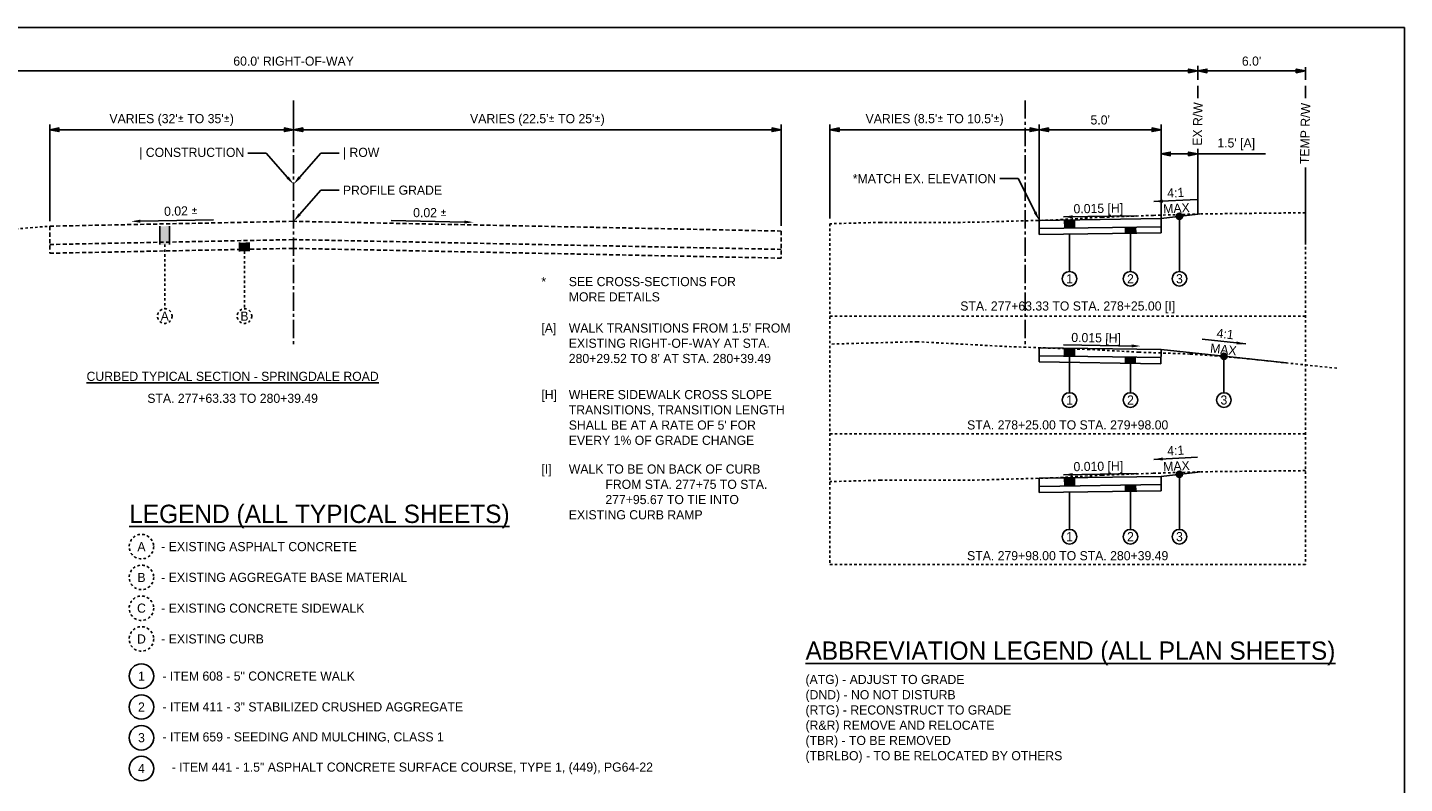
# Model space of a CAD drawing. Header units: feet. Extents: x 19045 to 19260, y 13883 to 14309.
# Tile 7 of 11: x 19080 to 19136, y 14205 to 14236. Entities that reach past the tile are written whole.
import ezdxf
from ezdxf import colors
from ezdxf.entities.mleader import LeaderData, LeaderLine
from ezdxf.math import Vec2, Vec3

# ---------------------------------------------------------------- set-up
doc = ezdxf.new("R2010")
doc.units = ezdxf.units.FT
doc.header["$MEASUREMENT"] = 0
for name, pattern in [('CENTER2', [1.125, 0.75, -0.125, 0.125, -0.125]), ('cl5', [25, 1.25, -1.25, 20, -1.25, 1.25]), ('DASHED', [0.75, 0.5, -0.25]), ('DASHED2', [0.375, 0.25, -0.125]), ('OhDOT_USTN2', [0.11, 0.069, -0.041]), ('OhDOT_USTN3', [0.22, 0.165, -0.055])]:
    doc.linetypes.add(name, pattern=pattern)
for name, color, linetype in [('CM_P_Sidewalk', 254, 'Continuous'), ('PF_X_Ground_Line', 3, 'OhDOT_USTN2'), ('PV_P_EOP', 7, 'Continuous'), ('PV_P_Text', 10, 'Continuous'), ('PV_X_EOP', 7, 'OhDOT_USTN3'), ('RW_X_CL_5', 6, 'cl5'), ('RW_X_Right_of_Way', 7, 'ROWEX-COEC')]:
    doc.layers.add(name, color=color, linetype=linetype)
doc.styles.add('Slanted-Normal', font='font31.shx', dxfattribs={"height": 0.125})
doc.styles.get("Standard").update_dxf_attribs({"font": 'font31.shx'})
doc.styles.add('Straight-Normal', font='font30.shx', dxfattribs={"height": 0.14})
doc.linetypes.add('ROWEX-COEC', pattern='A,0.75,-0.05,["Ex R/W",Straight-Normal,S=1,R=0,X=0,Y=-0.06],-0.7,0.75,-0.3,0.75,-0.3,0.75,-0.3,0.75,-0.3', length=5.7)
doc.dimstyles.new('Dec-1  Slanted', dxfattribs={"dimtxt": 0.125, "dimasz": 0.125, "dimexe": 0.07, "dimexo": 0.07, "dimgap": 0.07, "dimtad": 1, "dimdec": 1, "dimzin": 3, "dimdsep": 46, "dimtxsty": 'Slanted-Normal', "dimblk": 'Dim1', "dimcen": 0, "dimclrd": 95, "dimclre": 95, "dimclrt": 7, "dimadec": 1, "dimazin": 3, "dimtfac": 1, "dimtdec": 1, "dimtix": 1, "dimtofl": 0, "dimtmove": 1, "dimatfit": 3, "dimldrblk": 'Dim1', "dimfxl": 1, "dimtolj": 1, "dimtzin": 0, "dimlwd": -1, "dimlwe": -1, "dimarcsym": 0})

# ---------------------------------------------------------------- blocks, each defined once
blk = doc.blocks.new('Dim1')
h = blk.add_hatch(color=4)
h.dxf.hatch_style = 1
h.paths.add_polyline_path([(0, 0), (-1, -0.2), (-1, 0.2)])
at = {"color": 4}
blk.add_lwpolyline([(0, 0), (-1, -0.2), (-1, 0.2), (0, 0)], dxfattribs=at)
blk = doc.blocks.new('*D911')
at = {"layer": 'Defpoints', "color": 0, "transparency": 16777216}
for p in [(19090.692, 14233.185), (19110.692, 14231.91), (19110.692, 14227.754)]:
    blk.add_point(p, dxfattribs=at)
at = {"layer": 'PV_P_Text', "color": 95, "linetype": 'Continuous', "transparency": 16777216}
for p, q in [((19090.692, 14232.975), (19090.692, 14231.7)), ((19110.692, 14227.964), (19110.692, 14232.12)), ((19091.067, 14231.91), (19110.317, 14231.91))]:
    blk.add_line(p, q, dxfattribs=at)
at = {"layer": 'PV_P_Text', "color": 95, "transparency": 16777216, "xscale": 0.375, "yscale": 0.375, "zscale": 0.375, "rotation": 180}
blk.add_blockref('Dim1', (19090.692, 14231.91), dxfattribs=at)
at = {"layer": 'PV_P_Text', "color": 95, "transparency": 16777216, "xscale": 0.375, "yscale": 0.375, "zscale": 0.375}
blk.add_blockref('Dim1', (19110.692, 14231.91), dxfattribs=at)
at = {"layer": 'PV_P_Text', "color": 7, "transparency": 16777216, "insert": (19100.692, 14232.308), "char_height": 0.375, "attachment_point": 5, "style": 'Slanted-Normal'}
blk.add_mtext("\\A1;VARIES (22.5'{\\fISOCPEUR|b0|i0|c0|p34;%%P} TO 25'{\\fISOCPEUR|b0|i0|c0|p34;%%P})", dxfattribs=at)
blk = doc.blocks.new('*D912')
at = {"layer": 'Defpoints', "color": 0, "transparency": 16777216}
for p in [(19080.692, 14231.91), (19090.692, 14231.91), (19080.692, 14227.954)]:
    blk.add_point(p, dxfattribs=at)
at = {"layer": 'PV_P_Text', "color": 95, "linetype": 'Continuous', "transparency": 16777216}
for p, q in [((19080.692, 14228.164), (19080.692, 14232.12)), ((19090.317, 14231.91), (19081.067, 14231.91))]:
    blk.add_line(p, q, dxfattribs=at)
at = {"layer": 'PV_P_Text', "color": 95, "transparency": 16777216, "xscale": 0.375, "yscale": 0.375, "zscale": 0.375, "rotation": 180}
blk.add_blockref('Dim1', (19080.692, 14231.91), dxfattribs=at)
at = {"layer": 'PV_P_Text', "color": 95, "transparency": 16777216, "xscale": 0.375, "yscale": 0.375, "zscale": 0.375}
blk.add_blockref('Dim1', (19090.692, 14231.91), dxfattribs=at)
at = {"layer": 'PV_P_Text', "color": 7, "transparency": 16777216, "insert": (19085.692, 14232.308), "char_height": 0.375, "attachment_point": 5, "style": 'Slanted-Normal'}
blk.add_mtext("\\A1;VARIES (32'{\\fISOCPEUR|b0|i0|c0|p34;%%P} TO 35'{\\fISOCPEUR|b0|i0|c0|p34;%%P})", dxfattribs=at)
blk = doc.blocks.new('*D913')
at = {"layer": 'Defpoints', "color": 0, "transparency": 16777216}
for p in [(19121.275, 14231.91), (19112.692, 14228.054), (19121.275, 14227.905)]:
    blk.add_point(p, dxfattribs=at)
at = {"layer": 'PV_P_Text', "color": 95, "linetype": 'Continuous', "transparency": 16777216}
for p, q in [((19112.692, 14228.264), (19112.692, 14232.12)), ((19121.275, 14228.115), (19121.275, 14232.12)), ((19113.067, 14231.91), (19120.9, 14231.91))]:
    blk.add_line(p, q, dxfattribs=at)
at = {"layer": 'PV_P_Text', "color": 95, "transparency": 16777216, "xscale": 0.375, "yscale": 0.375, "zscale": 0.375, "rotation": 180}
blk.add_blockref('Dim1', (19112.692, 14231.91), dxfattribs=at)
at = {"layer": 'PV_P_Text', "color": 95, "transparency": 16777216, "xscale": 0.375, "yscale": 0.375, "zscale": 0.375}
blk.add_blockref('Dim1', (19121.275, 14231.91), dxfattribs=at)
at = {"layer": 'PV_P_Text', "color": 7, "transparency": 16777216, "insert": (19116.984, 14232.308), "char_height": 0.375, "attachment_point": 5, "style": 'Slanted-Normal'}
blk.add_mtext("\\A1;VARIES (8.5'{\\fISOCPEUR|b0|i0|c0|p34;%%P} TO 10.5'{\\fISOCPEUR|b0|i0|c0|p34;%%P})", dxfattribs=at)
blk = doc.blocks.new('*D914')
at = {"layer": 'Defpoints', "color": 0, "transparency": 16777216}
for p in [(19127.775, 14234.582), (19132.191, 14234.683), (19132.191, 14234.322)]:
    blk.add_point(p, dxfattribs=at)
at = {"layer": 'PV_P_Text', "color": 95, "linetype": 'Continuous', "transparency": 16777216}
for p, q in [((19127.775, 14234.372), (19127.775, 14234.112)), ((19128.15, 14234.322), (19131.816, 14234.322)), ((19132.191, 14234.473), (19132.191, 14234.112))]:
    blk.add_line(p, q, dxfattribs=at)
at = {"layer": 'PV_P_Text', "color": 95, "transparency": 16777216, "xscale": 0.375, "yscale": 0.375, "zscale": 0.375, "rotation": 180}
blk.add_blockref('Dim1', (19127.775, 14234.322), dxfattribs=at)
at = {"layer": 'PV_P_Text', "color": 95, "transparency": 16777216, "xscale": 0.375, "yscale": 0.375, "zscale": 0.375}
blk.add_blockref('Dim1', (19132.191, 14234.322), dxfattribs=at)
at = {"layer": 'PV_P_Text', "color": 7, "transparency": 16777216, "insert": (19129.983, 14234.719), "char_height": 0.375, "attachment_point": 5, "style": 'Slanted-Normal'}
blk.add_mtext("\\A1;6.0'", dxfattribs=at)
blk = doc.blocks.new('*D915')
at = {"layer": 'Defpoints', "color": 0, "transparency": 16777216}
for p in [(19126.275, 14231.91), (19121.275, 14227.905), (19126.275, 14227.83)]:
    blk.add_point(p, dxfattribs=at)
at = {"layer": 'PV_P_Text', "color": 95, "linetype": 'Continuous', "transparency": 16777216}
for p, q in [((19121.275, 14228.115), (19121.275, 14232.12)), ((19126.275, 14228.04), (19126.275, 14232.12)), ((19121.65, 14231.91), (19125.9, 14231.91))]:
    blk.add_line(p, q, dxfattribs=at)
at = {"layer": 'PV_P_Text', "color": 95, "transparency": 16777216, "xscale": 0.375, "yscale": 0.375, "zscale": 0.375, "rotation": 180}
blk.add_blockref('Dim1', (19121.275, 14231.91), dxfattribs=at)
at = {"layer": 'PV_P_Text', "color": 95, "transparency": 16777216, "xscale": 0.375, "yscale": 0.375, "zscale": 0.375}
blk.add_blockref('Dim1', (19126.275, 14231.91), dxfattribs=at)
at = {"layer": 'PV_P_Text', "color": 7, "transparency": 16777216, "insert": (19123.775, 14232.308), "char_height": 0.375, "attachment_point": 5, "style": 'Slanted-Normal'}
blk.add_mtext("\\A1;5.0'", dxfattribs=at)
blk = doc.blocks.new('*D910')
at = {"layer": 'Defpoints', "color": 0, "transparency": 16777216}
for p in [(19127.775, 14230.914), (19126.275, 14228.265), (19127.775, 14228.448)]:
    blk.add_point(p, dxfattribs=at)
at = {"layer": 'PV_P_Text', "color": 95, "linetype": 'Continuous', "transparency": 16777216}
for p, q in [((19126.275, 14228.475), (19126.275, 14231.124)), ((19126.65, 14230.914), (19127.4, 14230.914)), ((19127.775, 14228.658), (19127.775, 14231.124)), ((19127.775, 14230.914), (19130.558, 14230.914))]:
    blk.add_line(p, q, dxfattribs=at)
at = {"layer": 'PV_P_Text', "color": 95, "transparency": 16777216, "xscale": 0.375, "yscale": 0.375, "zscale": 0.375, "rotation": 180}
blk.add_blockref('Dim1', (19126.275, 14230.914), dxfattribs=at)
at = {"layer": 'PV_P_Text', "color": 95, "transparency": 16777216, "xscale": 0.375, "yscale": 0.375, "zscale": 0.375}
blk.add_blockref('Dim1', (19127.775, 14230.914), dxfattribs=at)
at = {"layer": 'PV_P_Text', "color": 7, "transparency": 16777216, "insert": (19129.354, 14231.312), "char_height": 0.375, "attachment_point": 5, "style": 'Slanted-Normal'}
blk.add_mtext("\\A1;1.5' [A]", dxfattribs=at)
blk = doc.blocks.new('*D889')
at = {"layer": 'Defpoints', "color": 0, "transparency": 16777216}
for p in [(19060.692, 14234.322), (19127.775, 14234.156), (19060.692, 14232.118)]:
    blk.add_point(p, dxfattribs=at)
at = {"layer": 'PV_P_Text', "color": 95, "linetype": 'Continuous', "transparency": 16777216}
for p, q in [((19060.692, 14232.328), (19060.692, 14234.532)), ((19127.4, 14234.322), (19061.067, 14234.322)), ((19127.775, 14234.366), (19127.775, 14234.532))]:
    blk.add_line(p, q, dxfattribs=at)
at = {"layer": 'PV_P_Text', "color": 95, "transparency": 16777216, "xscale": 0.375, "yscale": 0.375, "zscale": 0.375, "rotation": 180}
blk.add_blockref('Dim1', (19060.692, 14234.322), dxfattribs=at)
at = {"layer": 'PV_P_Text', "color": 95, "transparency": 16777216, "xscale": 0.375, "yscale": 0.375, "zscale": 0.375}
blk.add_blockref('Dim1', (19127.775, 14234.322), dxfattribs=at)
at = {"layer": 'PV_P_Text', "color": 7, "transparency": 16777216, "insert": (19090.692, 14234.719), "char_height": 0.375, "attachment_point": 5, "style": 'Slanted-Normal'}
blk.add_mtext("\\A1;60.0' RIGHT-OF-WAY", dxfattribs=at)

msp = doc.modelspace()

# ---------------------------------------------------------------- hatches: boundary and pattern name
at = {"layer": 'PV_P_Text'}
h = msp.add_hatch(color=256, dxfattribs=at)
h.dxf.hatch_style = 1
h.paths.add_polyline_path([(19122.716, 14228.212), (19122.316, 14228.206), (19122.326, 14227.873), (19122.726, 14227.879)])
h = msp.add_hatch(color=256, dxfattribs=at)
h.dxf.hatch_style = 1
edge = h.paths.add_edge_path()
edge.add_arc((19127.025, 14228.357), 0.125, 0, 360)
h = msp.add_hatch(color=256, dxfattribs=at)
h.dxf.hatch_style = 1
h.paths.add_polyline_path([(19085.209, 14227.95), (19085.609, 14227.958), (19085.609, 14227.208), (19085.209, 14227.2)])
h = msp.add_hatch(color=256, dxfattribs=at)
h.dxf.hatch_style = 1
h.paths.add_polyline_path([(19125.226, 14227.916), (19124.816, 14227.91), (19124.816, 14227.66), (19125.234, 14227.667)])
h = msp.add_hatch(color=256, dxfattribs=at)
h.dxf.hatch_style = 1
h.paths.add_polyline_path([(19088.477, 14227.28), (19088.877, 14227.288), (19088.877, 14226.928), (19088.477, 14226.92)])
h = msp.add_hatch(color=256, dxfattribs=at)
h.dxf.hatch_style = 1
h.paths.add_polyline_path([(19122.716, 14222.95), (19122.316, 14222.956), (19122.316, 14222.623), (19122.716, 14222.617)])
h = msp.add_hatch(color=256, dxfattribs=at)
h.dxf.hatch_style = 1
h.paths.add_polyline_path([(19125.216, 14222.579), (19124.816, 14222.585), (19124.816, 14222.335), (19125.216, 14222.329)])
h = msp.add_hatch(color=256, dxfattribs=at)
h.dxf.hatch_style = 1
edge = h.paths.add_edge_path()
edge.add_arc((19128.848, 14222.622), 0.125, 0, 360)
h = msp.add_hatch(color=256, dxfattribs=at)
h.dxf.hatch_style = 1
edge = h.paths.add_edge_path()
edge.add_arc((19127.025, 14217.784), 0.125, 0, 360)
h = msp.add_hatch(color=256, dxfattribs=at)
h.dxf.hatch_style = 1
h.paths.add_polyline_path([(19122.716, 14217.639), (19122.316, 14217.633), (19122.326, 14217.3), (19122.726, 14217.306)])
h = msp.add_hatch(color=256, dxfattribs=at)
h.dxf.hatch_style = 1
h.paths.add_polyline_path([(19125.226, 14217.344), (19124.816, 14217.337), (19124.816, 14217.087), (19125.234, 14217.094)])

# ---------------------------------------------------------------- linework, layer by layer
at = {"layer": 'PF_X_Ground_Line'}
for points in [[(19132.191, 14228.505), (19127.856, 14228.456), (19125.951, 14228.397), (19123.85, 14228.319), (19121.825, 14228.206), (19118.44, 14228.112), (19114.762, 14228.11), (19112.692, 14228.054)], [(19058.235, 14226.511), (19064.759, 14227.063), (19065.109, 14227.074), (19065.507, 14227.095), (19065.878, 14227.106), (19066.287, 14227.09), (19066.765, 14227.106), (19067.174, 14227.084), (19067.678, 14227.095), (19068.24, 14227.111), (19068.633, 14227.122), (19069.116, 14227.159), (19069.367, 14227.174), (19073.692, 14227.527), (19078.696, 14227.792), (19080.692, 14227.954)], [(19133.479, 14222.129), (19129.365, 14222.565), (19127.46, 14222.713), (19125.359, 14222.788), (19123.334, 14222.898), (19119.949, 14223.019), (19116.271, 14223.217), (19112.692, 14223.12)], [(19132.191, 14217.932), (19127.856, 14217.883), (19125.951, 14217.824), (19123.85, 14217.746), (19121.825, 14217.633), (19118.44, 14217.539), (19114.762, 14217.537), (19112.692, 14217.481)]]:
    msp.add_lwpolyline(points, dxfattribs=at)
at = {"layer": 'PV_P_EOP', "linetype": 'DASHED'}
for points in [[(19127.775, 14233.208), (19127.775, 14234.151)], [(19132.191, 14233.208), (19132.191, 14234.139)]]:
    msp.add_lwpolyline(points, dxfattribs=at)
at = {"layer": 'PV_P_EOP', "linetype": 'Continuous'}
for points in [[(19127.775, 14228.448), (19127.775, 14230.914)], [(19132.191, 14227.199), (19132.191, 14230.358)]]:
    msp.add_lwpolyline(points, dxfattribs=at)
at = {"layer": 'PV_P_Text', "linetype": 'ByBlock', "lineweight": -2}
for p, q in [((19125.97, 14228.965), (19127.767, 14229.054)), ((19084.405, 14228.158), (19087.405, 14228.218)), ((19097.696, 14228.124), (19094.696, 14228.184)), ((19122.271, 14228.335), (19125.272, 14228.38)), ((19122.275, 14223.086), (19125.276, 14223.041)), ((19127.954, 14223.32), (19129.743, 14223.124)), ((19125.97, 14218.392), (19127.767, 14218.481)), ((19122.271, 14217.762), (19125.272, 14217.807))]:
    msp.add_line(p, q, dxfattribs=at)
at = {"layer": 'PV_P_Text', "linetype": 'CENTER2'}
for points in [[(19090.692, 14233.114), (19090.692, 14223.114)], [(19120.692, 14233.114), (19120.692, 14223.114)]]:
    msp.add_lwpolyline(points, dxfattribs=at)
at = {"layer": 'PV_P_Text', "linetype": 'DASHED2', "ltscale": 0.333}
for points in [[(19112.692, 14228.054), (19112.692, 14214.083)], [(19132.191, 14228.502), (19132.191, 14214.083)], [(19085.409, 14227.204), (19085.409, 14224.565)], [(19088.677, 14226.924), (19088.677, 14224.565)], [(19132.191, 14224.268), (19112.692, 14224.268)], [(19132.191, 14219.446), (19112.692, 14219.446)], [(19132.191, 14214.083), (19112.692, 14214.083)]]:
    msp.add_lwpolyline(points, dxfattribs=at)
at = {"layer": 'PV_P_Text'}
for points in [[(19126.275, 14228.265), (19121.275, 14228.19)], [(19121.275, 14227.906), (19121.275, 14228.19)], [(19122.316, 14228.206), (19122.326, 14227.873)], [(19122.716, 14228.212), (19122.726, 14227.879)], [(19127.775, 14228.448), (19126.275, 14228.265)], [(19126.275, 14228.265), (19126.275, 14227.682)], [(19127.025, 14228.357), (19127.025, 14226.096)], [(19085.209, 14227.95), (19085.209, 14227.2)], [(19085.609, 14227.958), (19085.609, 14227.208)], [(19121.275, 14227.906), (19121.271, 14227.607)], [(19126.275, 14227.682), (19121.271, 14227.607)], [(19126.275, 14227.932), (19121.28, 14227.857)], [(19122.516, 14227.626), (19122.516, 14226.096)], [(19124.816, 14227.91), (19124.816, 14227.66)], [(19125.016, 14227.663), (19125.016, 14226.096)], [(19125.226, 14227.916), (19125.234, 14227.667)], [(19088.477, 14227.28), (19088.477, 14226.92)], [(19088.877, 14227.288), (19088.877, 14226.928)], [(19121.275, 14222.972), (19121.266, 14222.389)], [(19126.275, 14222.897), (19121.275, 14222.972)], [(19122.316, 14222.956), (19122.316, 14222.623)], [(19122.716, 14222.95), (19122.716, 14222.617)], [(19126.275, 14222.897), (19126.266, 14222.314)], [(19131.422, 14222.347), (19126.275, 14222.897)], [(19126.266, 14222.314), (19121.266, 14222.389)], [(19126.27, 14222.564), (19121.27, 14222.639)], [(19122.516, 14222.62), (19122.516, 14221.126)], [(19124.816, 14222.585), (19124.816, 14222.335)], [(19125.016, 14222.332), (19125.016, 14221.126)], [(19125.216, 14222.579), (19125.216, 14222.329)], [(19128.848, 14222.622), (19128.848, 14221.126)], [(19127.775, 14217.875), (19126.275, 14217.692)], [(19121.275, 14217.617), (19121.271, 14217.034)], [(19126.275, 14217.692), (19121.275, 14217.617)], [(19126.275, 14217.359), (19121.28, 14217.284)], [(19122.316, 14217.633), (19122.326, 14217.3)], [(19122.716, 14217.639), (19122.726, 14217.306)], [(19124.816, 14217.337), (19124.816, 14217.087)], [(19125.226, 14217.344), (19125.234, 14217.094)], [(19126.275, 14217.692), (19126.275, 14217.109)], [(19127.025, 14217.784), (19127.025, 14215.523)], [(19126.275, 14217.109), (19121.271, 14217.034)], [(19122.516, 14217.053), (19122.516, 14215.523)], [(19125.016, 14217.09), (19125.016, 14215.523)]]:
    msp.add_lwpolyline(points, dxfattribs=at)
for centre, radius in [((19127.025, 14228.357), 0.125), ((19122.516, 14225.796), 0.3), ((19125.016, 14225.796), 0.3), ((19127.025, 14225.796), 0.3), ((19128.848, 14222.622), 0.125), ((19122.516, 14220.826), 0.3), ((19125.016, 14220.826), 0.3), ((19128.848, 14220.826), 0.3), ((19127.025, 14217.784), 0.125), ((19122.516, 14215.223), 0.3), ((19125.016, 14215.223), 0.3), ((19127.025, 14215.223), 0.3), ((19084.453, 14209.505), 0.502), ((19084.453, 14208.24), 0.502), ((19084.453, 14206.978), 0.502), ((19084.453, 14205.717), 0.502)]:
    msp.add_circle(centre, radius, dxfattribs=at)
at = {"layer": 'PV_P_Text', "linetype": 'DASHED2', "ltscale": 0.333}
for centre in [(19085.409, 14224.265), (19088.677, 14224.265)]:
    msp.add_circle(centre, 0.3, dxfattribs=at)
at = {"layer": 'PV_P_Text', "linetype": 'OhDOT_USTN2'}
for centre in [(19084.453, 14214.814), (19084.453, 14213.553), (19084.453, 14212.291), (19084.453, 14211.03)]:
    msp.add_circle(centre, 0.502, dxfattribs=at)
at = {"layer": 'PV_P_Text'}
for points in [[(19126.341, 14229.046), (19125.97, 14228.965), (19126.347, 14228.921)], [(19084.403, 14228.221), (19084.03, 14228.151), (19084.406, 14228.096)], [(19097.697, 14228.187), (19098.071, 14228.117), (19097.695, 14228.062)], [(19122.645, 14228.403), (19122.271, 14228.335), (19122.647, 14228.278)], [(19125.062, 14222.982), (19125.437, 14223.039), (19125.063, 14223.107)], [(19129.363, 14223.103), (19129.743, 14223.124), (19129.377, 14223.227)], [(19126.341, 14218.473), (19125.97, 14218.392), (19126.347, 14218.348)], [(19122.645, 14217.83), (19122.271, 14217.762), (19122.647, 14217.705)]]:
    msp.add_solid(points, dxfattribs=at)
at = {"layer": 'PV_X_EOP'}
for points in [[(19080.692, 14227.954), (19090.692, 14228.154)], [(19110.692, 14227.754), (19090.692, 14228.154)], [(19080.692, 14227.954), (19080.692, 14226.844)], [(19110.692, 14227.754), (19110.692, 14226.644)], [(19080.692, 14227.204), (19090.692, 14227.404)], [(19080.692, 14226.844), (19090.692, 14227.044)], [(19110.692, 14227.004), (19090.692, 14227.404)], [(19110.692, 14226.644), (19090.692, 14227.044)]]:
    msp.add_lwpolyline(points, dxfattribs=at)
at = {"layer": 'RW_X_CL_5', "linetype": 'ByBlock'}
msp.add_lwpolyline([(19045.13, 14236.098), (19045.13, 14173.848), (19136.254, 14173.848), (19136.254, 14236.098)], close=True, dxfattribs=at)

# ---------------------------------------------------------------- texts
at = {"insert": (19088.192, 14221.795), "char_height": 0.375, "width": 29.24884, "attachment_point": 5, "style": 'Slanted-Normal'}
msp.add_mtext('{\\LCURBED TYPICAL SECTION - SPRINGDALE ROAD}', dxfattribs=at)
at = {"layer": 'CM_P_Sidewalk', "char_height": 0.375}
for s, width, insert, attachment_point in [('\\pxi-3,l4,t4;*^ISEE CROSS-SECTIONS FOR MORE DETAILS', 9.02235, (19100.48, 14225.367), 4), ("\\pxi-3,l4,t4;[A]^IWALK TRANSITIONS FROM 1.5' FROM EXISTING RIGHT-OF-WAY AT STA. 280+29.52 TO 8' AT STA. 280+39.49", 10.70436, (19100.48, 14223.152), 4), ("\\pxi-3,l4,t4;[H]^IWHERE SIDEWALK CROSS SLOPE TRANSITIONS, TRANSITION LENGTH  SHALL BE AT A RATE OF 5' FOR EVERY 1% OF GRADE CHANGE", 10.70436, (19100.48, 14220.109), 4), ('\\pxi-3,l4,t4;[I]^IWALK TO BE ON BACK OF CURB ^IFROM STA. 277+75 TO STA. ^I277+95.67 TO TIE INTO EXISTING CURB RAMP', 10.70436, (19100.48, 14217.056), 4), ('(ATG) - ADJUST TO GRADE\\P(DND) - NO NOT DISTURB\\P(RTG) - RECONSTRUCT TO GRADE\\P(R&R) REMOVE AND RELOCATE\\P(TBR) - TO BE REMOVED\\P(TBRLBO) - TO BE RELOCATED BY OTHERS', 13.5491, (19111.689, 14209.556), 1)]:
    msp.add_mtext_dynamic_manual_height_columns(s, width=width, gutter_width=42, heights=[0], dxfattribs=dict(at, insert=insert, attachment_point=attachment_point))
at = {"layer": 'PV_P_Text', "style": 'Slanted-Normal'}
for s, rotation, p in [('4:1', 2.8422, (19126.533, 14229.125)), ('0.015 [H]', 0.8594, (19122.684, 14228.48)), ('MAX', 2.8422, (19126.369, 14228.477)), ('0.015 [H]', 359.1406, (19122.588, 14223.206)), ('4:1', 353.7554, (19128.536, 14223.389)), ('MAX', 353.7554, (19128.271, 14222.775)), ('4:1', 2.8422, (19126.533, 14218.552)), ('0.010 [H]', 0.8594, (19122.684, 14217.907)), ('MAX', 2.8422, (19126.369, 14217.904))]:
    msp.add_text(s, height=0.375, rotation=rotation, dxfattribs=at).set_placement(p)
at = {"layer": 'PV_P_Text', "char_height": 0.375, "attachment_point": 5, "style": 'Slanted-Normal'}
for s, insert, width, rotation in [('EX R/W', (19127.775, 14232.144), 2.18377, 88.8542), ('TEMP R/W', (19132.181, 14231.753), 3.20594, 88.8542), ('0.02 {\\fISOCPEUR|b0|i0|c0|p34;%%P}', (19086.067, 14228.576), 29.24884, 1.2819)]:
    msp.add_mtext(s, dxfattribs=dict(at, insert=insert, width=width, rotation=rotation))
for s, insert, width in [('0.02 {\\fISOCPEUR|b0|i0|c0|p34;%%P}', (19096.283, 14228.507), 29.24884), ('STA. 277+63.33 TO STA. 278+25.00 [I]', (19122.442, 14224.626), 16.68248), ('STA. 277+63.33 TO 280+39.49', (19088.192, 14220.895), 29.24884), ('STA. 278+25.00 TO STA. 279+98.00', (19122.442, 14219.804), 16.68248), ('STA. 279+98.00 TO STA. 280+39.49', (19122.442, 14214.441), 16.68248)]:
    msp.add_mtext(s, dxfattribs=dict(at, insert=insert, width=width))
at = {"layer": 'PV_P_Text', "style": 'Slanted-Normal'}
for s, width, gutter_width, heights, insert, char_height, attachment_point in [('1', 2.46234, 0.625, [0], (19122.516, 14225.796), 0.375, 5), ('2', 2.46234, 0.625, [0], (19125.016, 14225.796), 0.375, 5), ('3', 2.46234, 0.625, [0], (19127.025, 14225.796), 0.375, 5), ('A', 2.46234, 0.625, [0], (19085.409, 14224.265), 0.375, 5), ('B', 2.46234, 0.625, [0], (19088.677, 14224.265), 0.375, 5), ('1', 2.46234, 0.625, [0], (19122.516, 14220.826), 0.375, 5), ('2', 2.46234, 0.625, [0], (19125.016, 14220.826), 0.375, 5), ('3', 2.46234, 0.625, [0], (19128.848, 14220.826), 0.375, 5), ('{\\LLEGEND (ALL TYPICAL SHEETS)}', 32.48137, 50.942, [0], (19083.951, 14216.047), 0.74984, 4), ('A', 32.48137, 50.942, [0], (19084.453, 14214.814), 0.375, 5), ('- EXISTING ASPHALT CONCRETE', 32.48137, 50.942, [0], (19085.266, 14214.814), 0.375, 4), ('1', 2.46234, 0.625, [0], (19122.516, 14215.223), 0.375, 5), ('2', 2.46234, 0.625, [0], (19125.016, 14215.223), 0.375, 5), ('3', 2.46234, 0.625, [0], (19127.025, 14215.223), 0.375, 5), ('B', 32.48137, 50.942, [0], (19084.453, 14213.553), 0.375, 5), ('- EXISTING AGGREGATE BASE MATERIAL', 32.48137, 50.942, [0], (19085.266, 14213.553), 0.375, 4), ('C', 32.48137, 50.942, [0], (19084.453, 14212.291), 0.375, 5), ('- EXISTING CONCRETE SIDEWALK', 32.48137, 50.942, [0], (19085.266, 14212.291), 0.375, 4), ('D', 32.48137, 50.942, [0], (19084.453, 14211.03), 0.375, 5), ('- EXISTING CURB', 32.48137, 50.942, [0], (19085.266, 14211.03), 0.375, 4), ('{\\LABBREVIATION LEGEND (ALL PLAN SHEETS)}', 24.98468, 42, [0], (19111.689, 14210.438), 0.74984, 4), ('1', 32.48137, 50.942, [0], (19084.453, 14209.505), 0.375, 5), ('- ITEM 608 - 5" CONCRETE WALK', 32.48137, 50.942, [0], (19085.311, 14209.505), 0.375, 4), ('2', 32.48137, 50.942, [0.754], (19084.453, 14208.242), 0.375, 5), ('- ITEM 411 - 3" STABILIZED CRUSHED AGGREGATE', 32.48137, 50.942, [0], (19085.316, 14208.242), 0.375, 4), ('3', 32.48137, 50.942, [0], (19084.453, 14206.978), 0.375, 5), ('- ITEM 659 - SEEDING AND MULCHING, CLASS 1', 32.48137, 50.942, [0], (19085.316, 14206.98), 0.375, 4), ('4', 32.48137, 50.942, [0], (19084.453, 14205.719), 0.375, 5), ('\\pxi-3,l4,t4;- ITEM 441 - 1.5" ASPHALT CONCRETE SURFACE COURSE, TYPE 1, (449), PG64-22 ', 32.48137, 50.942, [0], (19085.316, 14205.719), 0.375, 4)]:
    msp.add_mtext_dynamic_manual_height_columns(s, width=width, gutter_width=gutter_width, heights=heights, dxfattribs=dict(at, insert=insert, char_height=char_height, attachment_point=attachment_point))

# ---------------------------------------------------------------- dimensions: what is measured, and where the dimension line sits
at = {"layer": 'PV_P_Text'}
for base, p1, p2, text, picture, middle in [((19060.692, 14234.322), (19127.775, 14234.156), (19060.692, 14232.118), "60.0' RIGHT-OF-WAY", '*D889', (19090.692, 14234.322)), ((19127.775, 14230.914), (19126.275, 14228.265), (19127.775, 14228.448), "1.5' [A]", '*D910', (19129.354, 14230.914))]:
    dim = msp.add_linear_dim(base=base, p1=p1, p2=p2, text=text, dimstyle='Dec-1  Slanted', override={"dimpost": "'"}, dxfattribs=at)
    dim.commit()
    dim.dimension.update_dxf_attribs({"geometry": picture, "text_midpoint": middle, "dimtype": 160})
for base, p1, p2, text, picture, middle in [((19132.191, 14234.322), (19127.775, 14234.582), (19132.191, 14234.683), "6.0'", '*D914', (19129.983, 14234.719)), ((19080.692, 14231.91), (19090.692, 14231.91), (19080.692, 14227.954), "VARIES (32'{\\fISOCPEUR|b0|i0|c0|p34;%%P} TO 35'{\\fISOCPEUR|b0|i0|c0|p34;%%P})", '*D912', (19085.692, 14232.308)), ((19110.692, 14231.91), (19090.692, 14233.185), (19110.692, 14227.754), "VARIES (22.5'{\\fISOCPEUR|b0|i0|c0|p34;%%P} TO 25'{\\fISOCPEUR|b0|i0|c0|p34;%%P})", '*D911', (19100.692, 14232.308)), ((19121.275, 14231.91), (19112.692, 14228.054), (19121.275, 14227.905), "VARIES (8.5'{\\fISOCPEUR|b0|i0|c0|p34;%%P} TO 10.5'{\\fISOCPEUR|b0|i0|c0|p34;%%P})", '*D913', (19116.984, 14232.308)), ((19126.275, 14231.91), (19121.275, 14227.905), (19126.275, 14227.83), "5.0'", '*D915', (19123.775, 14232.308))]:
    dim = msp.add_linear_dim(base=base, p1=p1, p2=p2, text=text, dimstyle='Dec-1  Slanted', override={"dimpost": "'"}, dxfattribs=at)
    dim.commit()
    dim.dimension.update_dxf_attribs({"geometry": picture, "text_midpoint": middle})

# ---------------------------------------------------------------- leaders
at = {"layer": 'RW_X_Right_of_Way'}
ml = msp.add_multileader_mtext('Standard', dxfattribs=at)
ml.set_content('| CONSTRUCTION ', color=256, style='Slanted-Normal')
ml.set_leader_properties()
ml.build(insert=Vec2(0, 0))
ml.multileader.update_dxf_attribs({"dogleg_length": 0.25, "arrow_head_size": 0.375, "scale": 3})
ctx = ml.context
ctx.base_point, ctx.scale, ctx.char_height, ctx.arrow_head_size, ctx.landing_gap_size, ctx.plane_origin = Vec3(19083.761, 14230.951), 3, 0.375, 0.375, 0.15, Vec3(19087.003, 14229.647)
ctx.text_align_type = 2
notes = []
notes.append((ctx, [(1, (1, 1, 0), (19089.57, 14230.951), (-1, 0), 0.75, [(0, [(19090.692, 14229.673)], 0, [])])]))
ctx.mtext.insert, ctx.mtext.alignment, ctx.mtext.flow_direction = Vec3(19088.67, 14231.169), 3, 5
ml = msp.add_multileader_mtext('Standard', dxfattribs=at)
ml.set_content('| ROW ', color=256, style='Slanted-Normal')
ml.set_leader_properties()
ml.build(insert=Vec2(0, 0))
ml.multileader.update_dxf_attribs({"dogleg_length": 0.25, "arrow_head_size": 0.375, "scale": 3})
ctx = ml.context
ctx.base_point, ctx.scale, ctx.char_height, ctx.arrow_head_size, ctx.landing_gap_size, ctx.plane_origin = Vec3(19092.564, 14230.951), 3, 0.375, 0.375, 0.15, Vec3(19090.748, 14229.647)
notes.append((ctx, [(0, (1, 1, 0), (19091.814, 14230.951), (1, 0), 0.75, [(0, [(19090.692, 14229.673)], 0, [])])]))
ctx.mtext.insert, ctx.mtext.flow_direction = Vec3(19092.714, 14231.169), 5
ml = msp.add_multileader_mtext('Standard', dxfattribs=at)
ml.set_content('*MATCH EX. ELEVATION', color=256, style='Slanted-Normal')
ml.set_leader_properties()
ml.build(insert=Vec2(0, 0))
ml.multileader.update_dxf_attribs({"dogleg_length": 0.25, "arrow_head_size": 0.375, "scale": 3})
ctx = ml.context
ctx.base_point, ctx.scale, ctx.char_height, ctx.arrow_head_size, ctx.landing_gap_size, ctx.plane_origin = Vec3(19112.819, 14229.905), 3, 0.375, 0.375, 0.15, Vec3(19121.331, 14227.879)
ctx.text_align_type = 2
notes.append((ctx, [(1, (1, 1, 0), (19120.408, 14229.905), (-1, 0), 0.75, [(0, [(19121.275, 14228.19)], 0, [])])]))
ctx.mtext.insert, ctx.mtext.alignment, ctx.mtext.flow_direction = Vec3(19119.508, 14230.092), 3, 5
ml = msp.add_multileader_mtext('Standard', dxfattribs=at)
ml.set_content('PROFILE GRADE ', color=256, style='Slanted-Normal')
ml.set_leader_properties()
ml.build(insert=Vec2(0, 0))
ml.multileader.update_dxf_attribs({"dogleg_length": 0.25, "arrow_head_size": 0.375, "scale": 3})
ctx = ml.context
ctx.base_point, ctx.scale, ctx.char_height, ctx.arrow_head_size, ctx.landing_gap_size, ctx.plane_origin = Vec3(19092.564, 14229.432), 3, 0.375, 0.375, 0.15, Vec3(19090.748, 14228.128)
notes.append((ctx, [(0, (1, 1, 0), (19091.814, 14229.432), (1, 0), 0.75, [(0, [(19090.692, 14228.154)], 0, [])])]))
ctx.mtext.insert, ctx.mtext.flow_direction = Vec3(19092.714, 14229.619), 5
for ctx, leaders in notes:
    for number, flags, end, landing, length, lines in leaders:
        leader = LeaderData()
        leader.index, (leader.has_last_leader_line, leader.has_dogleg_vector, leader.attachment_direction) = number, flags
        leader.last_leader_point, leader.dogleg_vector, leader.dogleg_length = Vec3(end), Vec3(landing), length
        for number, points, colour, breaks in lines:
            line = LeaderLine()
            line.index, line.vertices, line.color, line.breaks = number, Vec3.list(points), colors.encode_raw_color(colour), breaks
            leader.lines.append(line)
        ctx.leaders.append(leader)

doc.saveas('drawing.dxf')
